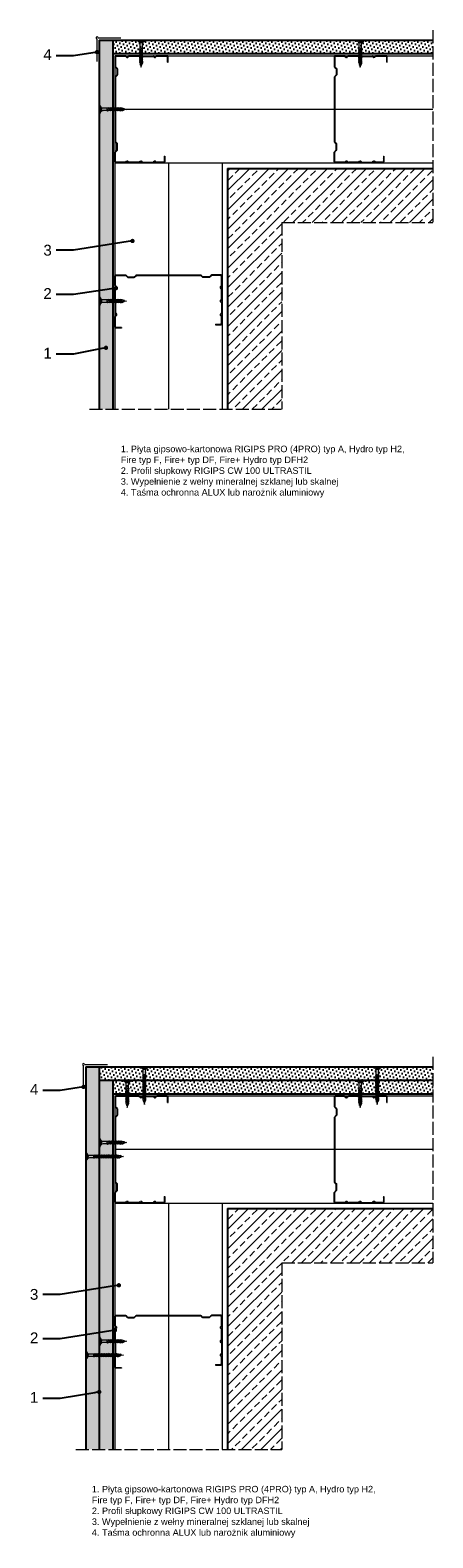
# Model space of a CAD drawing. Header units: millimetres. Extents: x 999 to 2591, y 735 to 2125.
# Tile 3 of 3: x 2220 to 2591, y 735 to 2125. Entities that reach past the tile are written whole.
import ezdxf
from ezdxf import colors
from ezdxf.entities.mleader import LeaderData, LeaderLine
from ezdxf.math import Vec2, Vec3

# ---------------------------------------------------------------- set-up
doc = ezdxf.new("R2010")
doc.units = ezdxf.units.MM
doc.linetypes.add('ACAD_ISO02W100', pattern=[15, 12, -3])
for name, color, linetype, lineweight in [('_ISOVER WELNA', 7, 'BATTING', 9), ('_RIGIPS AKCESORIA', 7, 'Continuous', 18), ('_RIGIPS G-K', 7, 'Continuous', 25), ('_RIGIPS PROFIL', 7, 'Continuous', 18), ('OPISY', 7, 'Continuous', 9), ('PRZERYWANA', 7, 'ACAD_ISO02W100', 9)]:
    doc.layers.add(name, color=color, linetype=linetype, lineweight=lineweight)
doc.styles.get("Standard").update_dxf_attribs({"font": 'arial.ttf'})
doc.linetypes.add('BATTING', pattern='A,0.00254,-2.54,[134,ltypeshp.shx,S=2.54,R=0,X=-2.54,Y=0],-5.08,[134,ltypeshp.shx,S=2.54,R=180,X=2.54,Y=0],-2.54', length=10.16254)
pattern_1 = [(45, (-63.6593, 161.517), (-1.122532, 3.367596), [0, -3.175])]
pattern_2 = [(45, (-64.5593, 160.617), (-1.122532, 3.367596), [0, -3.175])]

# ---------------------------------------------------------------- blocks, each defined once
blk = doc.blocks.new('TN 25')
at = {"layer": '_RIGIPS AKCESORIA'}
for p, q in [((0, -0.8), (0, 7.2)), ((0, 7.2), (0.5, 7.2)), ((0.5, 4.8), (0, 4.8)), ((0, 3.5), (1.8, 3.5)), ((0, 2.8), (1.8, 2.8)), ((0.5, 1.6), (0, 1.6)), ((0.5, 7.2), (0.5, 4.8)), ((0.5, -0.8), (0.5, 1.6)), ((1.8, 3.5), (1.8, 4.2)), ((1.8, 2.8), (1.8, 2.2)), ((3, 4.5), (8.5, 4.5)), ((7.5, 2), (3.5, 2)), ((7.1, 4.5), (7.1, 3.2)), ((8, 2), (7.1, 4.5)), ((7.1, 3.2), (7.6, 1.5)), ((7.6, 1.5), (8, 2)), ((9.4, 2), (8, 2)), ((8.5, 4.5), (8.8, 5)), ((9.6, 1.5), (8.5, 4.5)), ((8.8, 5), (9.9, 2)), ((9, 4.5), (10.1, 4.5)), ((9.9, 2), (9.6, 1.5)), ((11, 2), (9.9, 2)), ((10.1, 4.5), (10.4, 5)), ((11.2, 1.5), (10.1, 4.5)), ((10.4, 5), (11.6, 2)), ((10.6, 4.5), (11.7, 4.5)), ((11.6, 2), (11.2, 1.5)), ((12.6, 2), (11.6, 2)), ((11.7, 4.5), (12, 5)), ((12.8, 1.5), (11.7, 4.5)), ((12, 5), (13.1, 2)), ((12.2, 4.5), (13.2, 4.5)), ((13.1, 2), (12.8, 1.5)), ((14.1, 2), (13.1, 2)), ((13.2, 4.5), (13.5, 5)), ((14.3, 1.5), (13.2, 4.5)), ((13.5, 5), (14.7, 2)), ((13.7, 4.5), (14.8, 4.5)), ((14.7, 2), (14.3, 1.5)), ((15.7, 2), (14.7, 2)), ((14.8, 4.5), (15.1, 5)), ((15.9, 1.5), (14.8, 4.5)), ((15.1, 5), (16.3, 2)), ((15.3, 4.5), (16.4, 4.5)), ((16.3, 2), (15.9, 1.5)), ((17.4, 2), (16.3, 2)), ((16.4, 4.5), (16.7, 5)), ((17.6, 1.5), (16.4, 4.5)), ((16.7, 5), (17.9, 2)), ((16.9, 4.5), (18, 4.5)), ((17.9, 2), (17.6, 1.5)), ((18.9, 2), (17.9, 2)), ((18, 4.5), (18.3, 5)), ((19.1, 1.5), (18, 4.5)), ((18.3, 5), (19.5, 2)), ((18.5, 4.5), (19.7, 4.5)), ((19.5, 2), (19.1, 1.5)), ((19.5, 2), (20.6, 2)), ((19.7, 4.5), (20, 5)), ((20.8, 1.5), (19.7, 4.5)), ((20, 5), (21.1, 2)), ((20.2, 4.5), (20.7, 4.5)), ((20.7, 4.5), (22.3, 4)), ((21.1, 2), (20.8, 1.5)), ((21.1, 2), (21.8, 2.1)), ((21.8, 1.8), (21.7, 3.3)), ((21.7, 3.3), (22.1, 2.4)), ((22.1, 2.4), (21.8, 1.8)), ((22.7, 2.4), (22.1, 2.4)), ((22.3, 4), (22.6, 4.4)), ((22.7, 2.4), (22.3, 4)), ((22.6, 4.4), (23, 2.7)), ((22.7, 3.8), (25, 3.2)), ((23, 2.7), (22.7, 2.4)), ((25, 3.2), (23, 2.7)), ((0, -0.8), (0.5, -0.8))]:
    blk.add_line(p, q, dxfattribs=at)
for centre, major_axis, ratio, start_param, end_param in [((3.1, 7.7), (0.17, 3.2), 0.826134, 1.773653, 3.180586), ((0, 0.9), (0, 3.93), 0.848176, -0.720942, -0.151112), ((3.4, -1.6), (0.28, 3.57), 0.832181, 0.035984, 1.430787), ((-2.7, 15.9), (0, 14.8), 0.848176, 3.399396, 3.475072), ((0.6, 4.6), (0, 2.81), 0.848176, 3.475072, 3.862535), ((1.7, 3.2), (0, 0.895), 0.848176, -1.552777, -0.720942), ((1.7, 3.2), (0, 0.895), 0.848176, 3.862535, 4.730408)]:
    blk.add_ellipse(centre, major_axis=major_axis, ratio=ratio, start_param=start_param, end_param=end_param, dxfattribs=at)
blk = doc.blocks.new('TN 35')
at = {"layer": '_RIGIPS AKCESORIA'}
for p, q in [((0, -0.8), (0, 7.2)), ((0, 7.2), (0.5, 7.2)), ((0.5, 4.8), (0, 4.8)), ((0, 3.5), (1.8, 3.5)), ((0, 2.8), (1.8, 2.8)), ((0.5, 1.6), (0, 1.6)), ((0.5, 7.2), (0.5, 4.8)), ((0.5, -0.8), (0.5, 1.6)), ((1.8, 3.5), (1.8, 4.2)), ((1.8, 2.8), (1.8, 2.2)), ((3, 4.5), (8.5, 4.5)), ((7.5, 2), (3.5, 2)), ((7.1, 4.5), (7.1, 3.2)), ((8, 2), (7.1, 4.5)), ((7.1, 3.2), (7.6, 1.5)), ((7.6, 1.5), (8, 2)), ((9.4, 2), (8, 2)), ((8.5, 4.5), (8.8, 5)), ((9.6, 1.5), (8.5, 4.5)), ((8.8, 5), (9.9, 2)), ((9, 4.5), (10.1, 4.5)), ((9.9, 2), (9.6, 1.5)), ((11, 2), (9.9, 2)), ((10.1, 4.5), (10.4, 5)), ((11.2, 1.5), (10.1, 4.5)), ((10.4, 5), (11.6, 2)), ((10.6, 4.5), (11.7, 4.5)), ((11.6, 2), (11.2, 1.5)), ((12.6, 2), (11.6, 2)), ((11.7, 4.5), (12, 5)), ((12.8, 1.5), (11.7, 4.5)), ((12, 5), (13.1, 2)), ((12.2, 4.5), (13.2, 4.5)), ((13.1, 2), (12.8, 1.5)), ((14.1, 2), (13.1, 2)), ((13.2, 4.5), (13.5, 5)), ((14.3, 1.5), (13.2, 4.5)), ((13.5, 5), (14.7, 2)), ((13.7, 4.5), (14.8, 4.5)), ((14.7, 2), (14.3, 1.5)), ((15.7, 2), (14.7, 2)), ((14.8, 4.5), (15.1, 5)), ((15.9, 1.5), (14.8, 4.5)), ((15.1, 5), (16.3, 2)), ((15.3, 4.5), (16.4, 4.5)), ((16.3, 2), (15.9, 1.5)), ((17.4, 2), (16.3, 2)), ((16.4, 4.5), (16.7, 5)), ((17.6, 1.5), (16.4, 4.5)), ((16.7, 5), (17.9, 2)), ((16.9, 4.5), (18, 4.5)), ((17.9, 2), (17.6, 1.5)), ((18.9, 2), (17.8, 2)), ((18, 4.5), (18.3, 5)), ((19.1, 1.5), (18, 4.5)), ((18.3, 5), (19.5, 2)), ((18.5, 4.5), (19.6, 4.5)), ((19.5, 2), (19.1, 1.5)), ((20.5, 2), (19.4, 2)), ((19.6, 4.5), (19.9, 5)), ((20.7, 1.5), (19.6, 4.5)), ((19.9, 5), (21, 2)), ((20.1, 4.5), (21.1, 4.5)), ((21, 2), (20.7, 1.5)), ((22.1, 2), (21, 2)), ((21.1, 4.5), (21.5, 5)), ((22.3, 1.5), (21.1, 4.5)), ((21.5, 5), (22.6, 2)), ((21.7, 4.5), (22.7, 4.5)), ((22.6, 2), (22.3, 1.5)), ((23.7, 2), (22.6, 2)), ((22.7, 4.5), (23, 5)), ((23.9, 1.5), (22.7, 4.5)), ((23, 5), (24.2, 2)), ((23.2, 4.5), (24.3, 4.5)), ((24.2, 2), (23.9, 1.5)), ((25.2, 2), (24.1, 2)), ((24.3, 4.5), (24.6, 5)), ((25.4, 1.5), (24.3, 4.5)), ((24.6, 5), (25.8, 2)), ((24.8, 4.5), (25.9, 4.5)), ((25.8, 2), (25.4, 1.5)), ((26.8, 2), (25.7, 2)), ((25.9, 4.5), (26.2, 5)), ((27, 1.5), (25.9, 4.5)), ((26.2, 5), (27.3, 2)), ((26.4, 4.5), (27.4, 4.5)), ((27.3, 2), (27, 1.5)), ((28.4, 2), (27.3, 2)), ((27.4, 4.5), (27.8, 5)), ((28.6, 1.5), (27.4, 4.5)), ((27.8, 5), (28.9, 2)), ((28, 4.5), (29.1, 4.5)), ((28.9, 2), (28.6, 1.5)), ((28.9, 2), (30.1, 2)), ((29.1, 4.5), (29.4, 5)), ((30.3, 1.5), (29.1, 4.5)), ((29.4, 5), (30.6, 2)), ((29.7, 4.5), (30.1, 4.5)), ((30.1, 4.5), (31.7, 4)), ((30.6, 2), (30.3, 1.5)), ((30.6, 2), (31.3, 2.1)), ((31.3, 1.8), (31.1, 3.3)), ((31.1, 3.3), (31.6, 2.4)), ((31.6, 2.4), (31.3, 1.8)), ((32.1, 2.4), (31.6, 2.4)), ((31.7, 4), (32, 4.4)), ((32.1, 2.4), (31.7, 4)), ((32, 4.4), (32.5, 2.7)), ((32.5, 2.7), (32.1, 2.4)), ((32.2, 3.8), (35, 3.2)), ((35, 3.2), (32.5, 2.7)), ((0, -0.8), (0.5, -0.8))]:
    blk.add_line(p, q, dxfattribs=at)
for centre, major_axis, ratio, start_param, end_param in [((3.1, 7.7), (0.17, 3.2), 0.826134, 1.773653, 3.180586), ((0, 0.9), (0, 3.93), 0.848176, -0.720942, -0.151112), ((3.4, -1.6), (0.28, 3.57), 0.832181, 0.035984, 1.430787), ((-2.7, 15.9), (0, 14.8), 0.848176, 3.399396, 3.475072), ((0.6, 4.6), (0, 2.81), 0.848176, 3.475072, 3.862535), ((1.7, 3.2), (0, 0.895), 0.848176, -1.552777, -0.720942), ((1.7, 3.2), (0, 0.895), 0.848176, 3.862535, 4.730408)]:
    blk.add_ellipse(centre, major_axis=major_axis, ratio=ratio, start_param=start_param, end_param=end_param, dxfattribs=at)
blk = doc.blocks.new('CW 100 ULTRASTIL')
h = blk.add_hatch()
h.set_pattern_fill('ANSI31', color=256, scale=0.5, style=0)
h.paths.add_polyline_path([(179.5, 109.9, -0.198912), (179.6, 110.2), (181.1, 111.7, 0.198912), (181.3, 112.1), (181.3, 117.7, 0.198912), (181.1, 118), (179.6, 119.5, -0.198912), (179.5, 119.9), (179.5, 128.3, -0.414214), (180.3, 129.1), (188.6, 129.1, -0.198912), (188.9, 129), (189.6, 128.3, 0.198912), (190, 128.1), (190.6, 128.1, 0.198912), (190.9, 128.3), (191.6, 129, -0.198912), (192, 129.1), (201.3, 129.1, -0.198912), (201.6, 129), (202.3, 128.3, 0.198912), (202.7, 128.1), (203.3, 128.1, 0.198912), (203.6, 128.3), (204.3, 129, -0.198912), (204.7, 129.1), (214, 129.1, -0.198912), (214.3, 129), (215, 128.3, 0.198912), (215.4, 128.1), (216, 128.1, 0.198912), (216.3, 128.3), (217, 129, -0.198912), (217.4, 129.1), (226.6, 129.1, -0.414214), (227.4, 128.3), (227.4, 123.7), (227.9, 123.7), (227.9, 128.9, 0.414214), (227.1, 129.7), (217.4, 129.7, 0.198912), (217, 129.5), (216.3, 128.8, -0.198912), (216, 128.7), (215.4, 128.7, -0.198912), (215, 128.8), (214.3, 129.5, 0.198912), (214, 129.7), (204.7, 129.7, 0.198912), (204.3, 129.5), (203.6, 128.8, -0.198912), (203.3, 128.7), (202.7, 128.7, -0.198912), (202.3, 128.8), (201.6, 129.5, 0.198912), (201.3, 129.7), (192, 129.7, 0.198912), (191.6, 129.5), (190.9, 128.8, -0.198912), (190.6, 128.7), (190, 128.7, -0.198912), (189.6, 128.8), (188.9, 129.5, 0.198912), (188.6, 129.7), (179.7, 129.7, 0.414214), (178.9, 128.9), (178.9, 119.9, 0.198912), (179.1, 119.5), (180.6, 118, -0.198912), (180.7, 117.7), (180.7, 112.1, -0.198912), (180.6, 111.7), (179.1, 110.2, 0.198912), (178.9, 109.9), (178.9, 50.7, 0.198912), (179.1, 50.3), (180.6, 48.8, -0.198912), (180.7, 48.5), (180.7, 42.9, -0.198912), (180.6, 42.5), (179.1, 41, 0.198912), (178.9, 40.7), (178.9, 31.7, 0.414214), (179.7, 30.9), (188.6, 30.9, 0.198912), (188.9, 31), (189.6, 31.7, -0.198912), (190, 31.9), (190.6, 31.9, -0.198912), (190.9, 31.7), (191.6, 31, 0.198912), (192, 30.9), (201.3, 30.9, 0.198912), (201.6, 31), (202.3, 31.7, -0.198912), (202.7, 31.9), (203.3, 31.9, -0.198912), (203.6, 31.7), (204.3, 31, 0.198912), (204.7, 30.9), (214, 30.9, 0.198912), (214.3, 31), (215, 31.7, -0.198912), (215.4, 31.9), (216, 31.9, -0.198912), (216.3, 31.7), (217, 31, 0.198912), (217.4, 30.9), (224.1, 30.9, 0.414214), (224.9, 31.7), (224.9, 36.9), (224.4, 36.9), (224.4, 32.2, -0.414214), (223.6, 31.4), (217.4, 31.4, -0.198912), (217, 31.6), (216.3, 32.3, 0.198912), (216, 32.4), (215.4, 32.4, 0.198912), (215, 32.3), (214.3, 31.6, -0.198912), (214, 31.4), (204.7, 31.4, -0.198912), (204.3, 31.6), (203.6, 32.3, 0.198912), (203.3, 32.4), (202.7, 32.4, 0.198912), (202.3, 32.3), (201.6, 31.6, -0.198912), (201.3, 31.4), (192, 31.4, -0.198912), (191.6, 31.6), (190.9, 32.3, 0.198912), (190.6, 32.4), (190, 32.4, 0.198912), (189.6, 32.3), (188.9, 31.6, -0.198912), (188.6, 31.4), (180.3, 31.4, -0.414214), (179.5, 32.2), (179.5, 40.7, -0.198912), (179.6, 41), (181.1, 42.5, 0.198912), (181.3, 42.9), (181.3, 48.5, 0.198912), (181.1, 48.8), (179.6, 50.3, -0.198912), (179.5, 50.7)])
at = {"layer": '_RIGIPS PROFIL'}
for p, q in [((178.9, 128.9), (178.9, 119.9)), ((179.5, 128.3), (179.5, 119.9)), ((188.6, 129.7), (179.7, 129.7)), ((188.6, 129.1), (180.3, 129.1)), ((188.9, 129.5), (189.6, 128.8)), ((188.9, 129), (189.6, 128.3)), ((190.6, 128.7), (190, 128.7)), ((190.6, 128.1), (190, 128.1)), ((191.6, 129.5), (190.9, 128.8)), ((191.6, 129), (190.9, 128.3)), ((201.3, 129.7), (192, 129.7)), ((201.3, 129.1), (192, 129.1)), ((201.6, 129.5), (202.3, 128.8)), ((201.6, 129), (202.3, 128.3)), ((203.3, 128.7), (202.7, 128.7)), ((203.3, 128.1), (202.7, 128.1)), ((204.3, 129.5), (203.6, 128.8)), ((204.3, 129), (203.6, 128.3)), ((204.7, 129.7), (214, 129.7)), ((204.7, 129.1), (214, 129.1)), ((214.3, 129.5), (215, 128.8)), ((214.3, 129), (215, 128.3)), ((216, 128.7), (215.4, 128.7)), ((216, 128.1), (215.4, 128.1)), ((217, 129.5), (216.3, 128.8)), ((217, 129), (216.3, 128.3)), ((227.1, 129.7), (217.4, 129.7)), ((226.6, 129.1), (217.4, 129.1)), ((227.4, 123.7), (227.4, 128.3)), ((227.9, 123.7), (227.9, 128.9)), ((180.6, 118), (179.1, 119.5)), ((180.6, 111.7), (179.1, 110.2)), ((181.1, 118), (179.6, 119.5)), ((181.1, 111.7), (179.6, 110.2)), ((180.7, 117.7), (180.7, 112.1)), ((181.3, 117.7), (181.3, 112.1)), ((227.4, 123.7), (227.9, 123.7)), ((178.9, 109.9), (178.9, 50.7)), ((179.5, 109.9), (179.5, 50.7)), ((180.6, 48.8), (179.1, 50.3)), ((180.6, 42.5), (179.1, 41)), ((181.1, 48.8), (179.6, 50.3)), ((181.1, 42.5), (179.6, 41)), ((180.7, 42.9), (180.7, 48.5)), ((181.3, 42.9), (181.3, 48.5)), ((178.9, 31.7), (178.9, 40.7)), ((179.5, 32.2), (179.5, 40.7)), ((188.6, 30.9), (179.7, 30.9)), ((188.6, 31.4), (180.3, 31.4)), ((188.9, 31.6), (189.6, 32.3)), ((188.9, 31), (189.6, 31.7)), ((190.6, 32.4), (190, 32.4)), ((190.6, 31.9), (190, 31.9)), ((191.6, 31.6), (190.9, 32.3)), ((191.6, 31), (190.9, 31.7)), ((201.3, 31.4), (192, 31.4)), ((201.3, 30.9), (192, 30.9)), ((201.6, 31.6), (202.3, 32.3)), ((201.6, 31), (202.3, 31.7)), ((203.3, 32.4), (202.7, 32.4)), ((203.3, 31.9), (202.7, 31.9)), ((204.3, 31.6), (203.6, 32.3)), ((204.3, 31), (203.6, 31.7)), ((204.7, 31.4), (214, 31.4)), ((204.7, 30.9), (214, 30.9)), ((214.3, 31.6), (215, 32.3)), ((214.3, 31), (215, 31.7)), ((216, 32.4), (215.4, 32.4)), ((216, 31.9), (215.4, 31.9)), ((217, 31.6), (216.3, 32.3)), ((217, 31), (216.3, 31.7)), ((223.6, 31.4), (217.4, 31.4)), ((224.1, 30.9), (217.4, 30.9)), ((224.4, 36.9), (224.4, 32.2)), ((224.4, 36.9), (224.9, 36.9)), ((224.9, 36.9), (224.9, 31.7))]:
    blk.add_line(p, q, dxfattribs=at)
for centre, radius, start, end in [((179.7, 128.9), 0.8, 90, 180), ((180.3, 128.3), 0.8, 90, 180), ((188.6, 129.2), 0.5, 45, 90), ((188.6, 128.6), 0.5, 45, 90), ((190, 129.2), 0.5, 225, 270), ((190, 128.6), 0.5, 225, 270), ((190.6, 129.2), 0.5, 270, 315), ((190.6, 128.6), 0.5, 270, 315), ((192, 129.2), 0.5, 90, 135), ((192, 128.6), 0.5, 90, 135), ((201.3, 129.2), 0.5, 45, 90), ((201.3, 128.6), 0.5, 45, 90), ((202.7, 129.2), 0.5, 225, 270), ((202.7, 128.6), 0.5, 225, 270), ((203.3, 129.2), 0.5, 270, 315), ((203.3, 128.6), 0.5, 270, 315), ((204.7, 129.2), 0.5, 90, 135), ((204.7, 128.6), 0.5, 90, 135), ((214, 129.2), 0.5, 45, 90), ((214, 128.6), 0.5, 45, 90), ((215.4, 129.2), 0.5, 225, 270), ((215.4, 128.6), 0.5, 225, 270), ((216, 129.2), 0.5, 270, 315), ((216, 128.6), 0.5, 270, 315), ((217.4, 129.2), 0.5, 90, 135), ((217.4, 128.6), 0.5, 90, 135), ((226.6, 128.3), 0.8, 0, 90), ((227.1, 128.9), 0.8, 0, 90), ((179.4, 119.9), 0.5, 180, 225), ((180, 119.9), 0.5, 180, 225), ((180.2, 117.7), 0.5, 0, 45), ((180.2, 112.1), 0.5, 315, 0), ((180.8, 117.7), 0.5, 0, 45), ((180.8, 112.1), 0.5, 315, 0), ((179.4, 109.9), 0.5, 135, 180), ((180, 109.9), 0.5, 135, 180), ((179.4, 50.7), 0.5, 180, 225), ((180, 50.7), 0.5, 180, 225), ((180.2, 48.5), 0.5, 0, 45), ((180.2, 42.9), 0.5, 315, 0), ((180.8, 48.5), 0.5, 0, 45), ((180.8, 42.9), 0.5, 315, 0), ((179.4, 40.7), 0.5, 135, 180), ((179.7, 31.7), 0.8, 180, 270), ((180, 40.7), 0.5, 135, 180), ((180.3, 32.2), 0.8, 180, 270), ((188.6, 31.9), 0.5, 270, 315), ((188.6, 31.4), 0.5, 270, 315), ((190, 31.9), 0.5, 90, 135), ((190, 31.4), 0.5, 90, 135), ((190.6, 31.9), 0.5, 45, 90), ((190.6, 31.4), 0.5, 45, 90), ((192, 31.9), 0.5, 225, 270), ((192, 31.4), 0.5, 225, 270), ((201.3, 31.9), 0.5, 270, 315), ((201.3, 31.4), 0.5, 270, 315), ((202.7, 31.9), 0.5, 90, 135), ((202.7, 31.4), 0.5, 90, 135), ((203.3, 31.9), 0.5, 45, 90), ((203.3, 31.4), 0.5, 45, 90), ((204.7, 31.9), 0.5, 225, 270), ((204.7, 31.4), 0.5, 225, 270), ((214, 31.9), 0.5, 270, 315), ((214, 31.4), 0.5, 270, 315), ((215.4, 31.9), 0.5, 90, 135), ((215.4, 31.4), 0.5, 90, 135), ((216, 31.9), 0.5, 45, 90), ((216, 31.4), 0.5, 45, 90), ((217.4, 31.9), 0.5, 225, 270), ((217.4, 31.4), 0.5, 225, 270), ((223.6, 32.2), 0.8, 270, 0), ((224.1, 31.7), 0.8, 270, 0)]:
    blk.add_arc(centre, radius, start, end, dxfattribs=at)
blk = doc.blocks.new('naroznik')
at = {"layer": '_RIGIPS AKCESORIA'}
for p, q in [((429.5, 69.7), (429.5, 90.7)), ((430.5, 91.7), (451.5, 91.7))]:
    blk.add_line(p, q, dxfattribs=at)
blk.add_arc((429.5, 91.7), 1, 0, 270, dxfattribs=at)
blk = doc.blocks.new('_Dot')
at = {"color": 0, "linetype": 'ByBlock', "lineweight": -2}
blk.add_line((-0.5, 0), (-1, 0), dxfattribs=at)
at = {"color": 0, "linetype": 'ByBlock', "const_width": 0.5}
blk.add_lwpolyline([(-0.25, 0, 1), (0.25, 0, 1)], format="xyb", close=True, dxfattribs=at)

msp = doc.modelspace()

# ---------------------------------------------------------------- hatches: boundary and pattern name
at = {"layer": '_RIGIPS AKCESORIA'}
h = msp.add_hatch(dxfattribs=at)
h.set_pattern_fill('ANSI33', color=256, scale=2, style=0)
h.set_pattern_definition([(45, (0, 473.424), (-8.980256, 8.980256), []), (45, (8.98, 473.424), (-8.980256, 8.980256), [6.35, -3.175])])
h.paths.add_polyline_path([(2591.4, 1947.8), (2591.4, 1997.8), (2401.9, 1997.8), (2401.9, 1775.6), (2451.9, 1775.6), (2451.9, 1947.8)])
h = msp.add_hatch(dxfattribs=at)
h.set_pattern_fill('ANSI33', color=256, scale=2, style=0)
h.paths.add_polyline_path([(2591.4, 988.4), (2591.4, 1038.4), (2401.9, 1038.4), (2401.9, 816.2), (2451.9, 816.2), (2451.9, 988.4)])
at = {"layer": '_RIGIPS G-K'}
h = msp.add_hatch(dxfattribs=at)
h.set_pattern_fill('DOTS', color=256, scale=2, angle=45, style=0)
h.set_pattern_definition([(45, (-64.5593, 1120.0823), (-1.122532, 3.367596), [0, -3.175])])
h.paths.add_polyline_path([(2296.1, 2116.1), (2283.6, 2116.1), (2283.6, 1775.6), (2296.1, 1775.6)])
h = msp.add_hatch(dxfattribs=at)
h.set_pattern_fill('DOTS', color=256, scale=2, angle=45, style=0)
h.set_pattern_definition([(45, (-63.6593, 1120.9823), (-1.122532, 3.367596), [0, -3.175])])
h.paths.add_polyline_path([(2591.4, 2103.6), (2591.4, 2116.1), (2296.1, 2116.1), (2296.1, 2103.6)])
h = msp.add_hatch(dxfattribs=at)
h.set_pattern_fill('DOTS', color=256, scale=2, angle=45, style=0)
h.set_pattern_definition(pattern_2)
h.paths.add_polyline_path([(2283.6, 1169.2), (2271.1, 1169.2), (2271.1, 816.2), (2283.6, 816.2)])
h = msp.add_hatch(dxfattribs=at)
h.set_pattern_fill('DOTS', color=256, scale=2, angle=45, style=0)
h.set_pattern_definition(pattern_1)
h.paths.add_polyline_path([(2591.4, 1156.7), (2591.4, 1169.2), (2283.6, 1169.2), (2283.6, 1156.7)])
h = msp.add_hatch(dxfattribs=at)
h.set_pattern_fill('DOTS', color=256, scale=2, angle=45, style=0)
h.set_pattern_definition(pattern_2)
h.paths.add_polyline_path([(2296.1, 1156.7), (2283.6, 1156.7), (2283.6, 816.2), (2296.1, 816.2)])
h = msp.add_hatch(dxfattribs=at)
h.set_pattern_fill('DOTS', color=256, scale=2, angle=45, style=0)
h.set_pattern_definition(pattern_1)
h.paths.add_polyline_path([(2591.4, 1144.2), (2591.4, 1156.7), (2296.1, 1156.7), (2296.1, 1144.2)])

# ---------------------------------------------------------------- linework, layer by layer
for p, q in [((2401.9, 1997.8), (2401.9, 1775.6)), ((2401.9, 1997.8), (2591.4, 1997.8)), ((2401.9, 1038.4), (2401.9, 816.2)), ((2401.9, 1038.4), (2591.4, 1038.4))]:
    msp.add_line(p, q)
at = {"layer": '_ISOVER WELNA', "ltscale": 4.8}
for p, q in [((2591.4, 2052.2), (2298.7, 2052.2)), ((2347.5, 2002.8), (2347.5, 1775.6)), ((2591.4, 1092.8), (2298.7, 1092.8)), ((2347.5, 1043.4), (2347.5, 816.2))]:
    msp.add_line(p, q, dxfattribs=at)
at = {"layer": '_RIGIPS G-K'}
for p, q in [((2283.6, 2116.1), (2283.6, 1775.6)), ((2283.6, 2116.1), (2591.4, 2116.1)), ((2296.1, 2116.1), (2296.1, 1775.6)), ((2296.1, 2103.6), (2591.4, 2103.6)), ((2271.1, 1169.2), (2591.4, 1169.2)), ((2271.1, 1169.2), (2271.1, 816.2)), ((2283.6, 1169.2), (2283.6, 816.2)), ((2283.6, 1156.7), (2591.4, 1156.7)), ((2296.1, 1156.7), (2296.1, 816.2)), ((2296.1, 1144.2), (2591.4, 1144.2))]:
    msp.add_line(p, q, dxfattribs=at)
at = {"layer": '_RIGIPS PROFIL'}
for p, q in [((2298.1, 2101.6), (2591.4, 2101.6)), ((2298.1, 2101.6), (2298.1, 1775.6)), ((2298.1, 2002.8), (2591.4, 2002.8)), ((2396.9, 2002.8), (2396.9, 1775.6)), ((2298.1, 1142.2), (2591.4, 1142.2)), ((2298.1, 1142.2), (2298.1, 816.2)), ((2298.1, 1043.4), (2591.4, 1043.4)), ((2396.9, 1043.4), (2396.9, 816.2))]:
    msp.add_line(p, q, dxfattribs=at)
at = {"layer": 'PRZERYWANA'}
for p, q in [((2591.4, 2125.2), (2591.4, 1947.8)), ((2451.9, 1947.8), (2591.4, 1947.8)), ((2451.9, 1947.8), (2451.9, 1775.6)), ((2274.5, 1775.6), (2451.9, 1775.6)), ((2591.4, 1178.3), (2591.4, 988.4)), ((2451.9, 988.4), (2591.4, 988.4)), ((2451.9, 988.4), (2451.9, 816.2)), ((2262, 816.2), (2451.9, 816.2))]:
    msp.add_line(p, q, dxfattribs=at)

# ---------------------------------------------------------------- block references
at = {"layer": '_RIGIPS AKCESORIA'}
for name, p in [('naroznik', (1852.1, 2026.5)), ('TN 25', (2283.6, 2049)), ('TN 25', (2283.6, 1872.2)), ('naroznik', (1839.6, 1079.5)), ('TN 25', (2283.6, 1096)), ('TN 35', (2271.1, 1083.2)), ('TN 25', (2283.6, 912.7)), ('TN 35', (2271.1, 900))]:
    msp.add_blockref(name, p, dxfattribs=at)
at = {"layer": '_RIGIPS AKCESORIA', "xscale": -1, "rotation": 90}
for name, p in [('TN 25', (2325.4, 2116.1)), ('TN 25', (2527.6, 2116.1)), ('TN 35', (2328.4, 1169.2)), ('TN 35', (2543.3, 1169.2)), ('TN 25', (2312.7, 1156.7)), ('TN 25', (2527.6, 1156.7))]:
    msp.add_blockref(name, p, dxfattribs=at)
at = {"layer": '_RIGIPS PROFIL'}
for p in [(2119.2, 1972), (2321.4, 1972), (2119.2, 1012.5), (2321.4, 1012.5)]:
    msp.add_blockref('CW 100 ULTRASTIL', p, dxfattribs=at)
at = {"layer": '_RIGIPS PROFIL', "xscale": -1, "rotation": 90}
for p in [(2427.8, 2078.4), (2427.8, 1118.9)]:
    msp.add_blockref('CW 100 ULTRASTIL', p, dxfattribs=at)

# ---------------------------------------------------------------- texts
at = {"char_height": 6, "attachment_point": 1}
for insert, width in [((2303.5, 1742), 266.161), ((2276.8, 782.6), 261.807)]:
    msp.add_mtext('1. Płyta gipsowo-kartonowa RIGIPS PRO (4PRO) typ A, Hydro typ H2, Fire typ F, Fire+ typ DF, Fire+ Hydro typ DFH2\\P2. Profil słupkowy RIGIPS CW 100 ULTRASTIL\\P3. Wypełnienie z wełny mineralnej szklanej lub skalnej\\P4. Taśma ochronna ALUX lub narożnik aluminiowy', dxfattribs=dict(at, insert=insert, width=width))

# ---------------------------------------------------------------- leaders
at = {"layer": 'OPISY'}
ml = msp.add_multileader_mtext('Standard', dxfattribs=at)
ml.set_content('4', color=256)
ml.set_leader_properties()
ml.set_arrow_properties(name='DOT')
ml.build(insert=Vec2(0, 0))
ctx = ml.context
ctx.base_point, ctx.char_height, ctx.landing_gap_size, ctx.plane_origin = Vec3(2228.9, 2101.7), 10, 4, Vec3(2436.4, 2245.4)
ctx.text_align_type = 2
notes = []
notes.append((ctx, [(0, (1, 1, 0), (2259.8, 2101.7), (-1, 0), 16, [(0, [(2281.5, 2105)], 0, [])])]))
ctx.mtext.insert, ctx.mtext.alignment, ctx.mtext.flow_direction = Vec3(2239.8, 2107.7), 3, 5
ml = msp.add_multileader_mtext('Standard', dxfattribs=at)
ml.set_content('3', color=256)
ml.set_leader_properties()
ml.set_arrow_properties(name='DOT')
ml.build(insert=Vec2(0, 0))
ctx = ml.context
ctx.base_point, ctx.char_height, ctx.landing_gap_size, ctx.plane_origin = Vec3(2229.3, 1922.2), 10, 4, Vec3(2436.4, 2065.9)
ctx.text_align_type = 2
notes.append((ctx, [(0, (1, 1, 0), (2259.8, 1922.2), (-1, 0), 16, [(0, [(2314.2, 1930.8)], 0, [])])]))
ctx.mtext.insert, ctx.mtext.alignment, ctx.mtext.flow_direction = Vec3(2239.8, 1927.3), 3, 5
ml = msp.add_multileader_mtext('Standard', dxfattribs=at)
ml.set_content('2', color=256)
ml.set_leader_properties()
ml.set_arrow_properties(name='DOT')
ml.build(insert=Vec2(0, 0))
ctx = ml.context
ctx.base_point, ctx.char_height, ctx.landing_gap_size, ctx.plane_origin = Vec3(2229.2, 1881.3), 10, 4, Vec3(2436.4, 2024.9)
ctx.text_align_type = 2
notes.append((ctx, [(0, (1, 1, 0), (2259.8, 1881.3), (-1, 0), 16, [(0, [(2299, 1887.3)], 0, [])])]))
ctx.mtext.insert, ctx.mtext.alignment, ctx.mtext.flow_direction = Vec3(2239.8, 1887.3), 3, 5
ml = msp.add_multileader_mtext('Standard', dxfattribs=at)
ml.set_content('1', color=256)
ml.set_leader_properties()
ml.set_arrow_properties(name='DOT')
ml.build(insert=Vec2(0, 0))
ctx = ml.context
ctx.base_point, ctx.char_height, ctx.landing_gap_size, ctx.plane_origin = Vec3(2232.2, 1826.3), 10, 4, Vec3(2436.4, 1970)
ctx.text_align_type = 2
notes.append((ctx, [(0, (1, 1, 0), (2259.8, 1826.3), (-1, 0), 16, [(0, [(2289.8, 1832.3)], 0, [])])]))
ctx.mtext.insert, ctx.mtext.alignment, ctx.mtext.flow_direction = Vec3(2239.8, 1832.3), 3, 5
ml = msp.add_multileader_mtext('Standard', dxfattribs=at)
ml.set_content('4', color=256)
ml.set_leader_properties()
ml.set_arrow_properties(name='DOT')
ml.build(insert=Vec2(0, 0))
ctx = ml.context
ctx.base_point, ctx.char_height, ctx.landing_gap_size, ctx.plane_origin = Vec3(2216.5, 1147.3), 10, 4, Vec3(2424, 1291)
ctx.text_align_type = 2
notes.append((ctx, [(0, (1, 1, 0), (2247.4, 1147.3), (-1, 0), 16, [(0, [(2269.1, 1150.6)], 0, [])])]))
ctx.mtext.insert, ctx.mtext.alignment, ctx.mtext.flow_direction = Vec3(2227.4, 1153.3), 3, 5
ml = msp.add_multileader_mtext('Standard', dxfattribs=at)
ml.set_content('3', color=256)
ml.set_leader_properties()
ml.set_arrow_properties(name='DOT')
ml.build(insert=Vec2(0, 0))
ctx = ml.context
ctx.base_point, ctx.char_height, ctx.landing_gap_size, ctx.plane_origin = Vec3(2216.9, 959.1), 10, 4, Vec3(2424, 1102.8)
ctx.text_align_type = 2
notes.append((ctx, [(0, (1, 1, 0), (2247.4, 959.1), (-1, 0), 16, [(0, [(2301.7, 967.6)], 0, [])])]))
ctx.mtext.insert, ctx.mtext.alignment, ctx.mtext.flow_direction = Vec3(2227.4, 964.2), 3, 5
ml = msp.add_multileader_mtext('Standard', dxfattribs=at)
ml.set_content('2', color=256)
ml.set_leader_properties()
ml.set_arrow_properties(name='DOT')
ml.build(insert=Vec2(0, 0))
ctx = ml.context
ctx.base_point, ctx.char_height, ctx.landing_gap_size, ctx.plane_origin = Vec3(2216.8, 918.1), 10, 4, Vec3(2424, 1061.8)
ctx.text_align_type = 2
notes.append((ctx, [(0, (1, 1, 0), (2247.4, 918.1), (-1, 0), 16, [(0, [(2298.1, 926.2)], 0, [])])]))
ctx.mtext.insert, ctx.mtext.alignment, ctx.mtext.flow_direction = Vec3(2227.4, 924.1), 3, 5
ml = msp.add_multileader_mtext('Standard', dxfattribs=at)
ml.set_content('1', color=256)
ml.set_leader_properties()
ml.set_arrow_properties(name='DOT')
ml.build(insert=Vec2(0, 0))
ctx = ml.context
ctx.base_point, ctx.char_height, ctx.landing_gap_size, ctx.plane_origin = Vec3(2219.7, 863.2), 10, 4, Vec3(2424, 1006.9)
ctx.text_align_type = 2
notes.append((ctx, [(0, (1, 1, 0), (2247.4, 863.2), (-1, 0), 16, [(0, [(2283.6, 869.2)], 0, [])])]))
ctx.mtext.insert, ctx.mtext.alignment, ctx.mtext.flow_direction = Vec3(2227.4, 869.2), 3, 5
for ctx, leaders in notes:
    for number, flags, end, landing, length, lines in leaders:
        leader = LeaderData()
        leader.index, (leader.has_last_leader_line, leader.has_dogleg_vector, leader.attachment_direction) = number, flags
        leader.last_leader_point, leader.dogleg_vector, leader.dogleg_length = Vec3(end), Vec3(landing), length
        for number, points, colour, breaks in lines:
            line = LeaderLine()
            line.index, line.vertices, line.color, line.breaks = number, Vec3.list(points), colors.encode_raw_color(colour), breaks
            leader.lines.append(line)
        ctx.leaders.append(leader)

doc.saveas('drawing.dxf')
